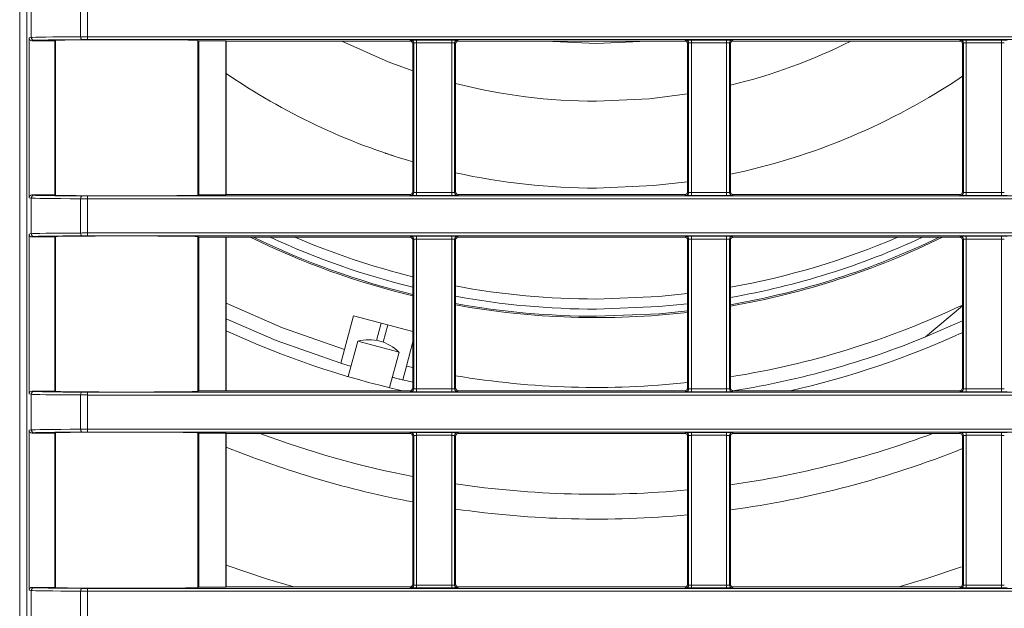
# Model space of a CAD drawing. Header units: millimetres. Extents: x 0 to 1118, y 0 to 864.
# Tile 158 of 256: x 708 to 725, y 86 to 96. Entities that reach past the tile are written whole.
import ezdxf

# ---------------------------------------------------------------- set-up
doc = ezdxf.new("R2010")
doc.units = ezdxf.units.MM

msp = doc.modelspace()

# ---------------------------------------------------------------- linework, layer by layer
at = {"color": 7, "linetype": 'Continuous', "lineweight": 15}
for p, q in [((708.026, 81.943), (708.026, 117.219)), ((708.152, 82.131), (708.152, 117.031)), ((708.191, 95.817), (708.191, 93.009)), ((708.241, 95.767), (708.641, 95.767)), ((708.641, 95.767), (708.652, 95.773)), ((708.641, 95.767), (708.641, 93.059)), ((708.652, 95.773), (708.652, 93.054)), ((711.152, 95.773), (711.169, 95.764)), ((711.152, 95.773), (711.152, 93.054)), ((711.169, 95.764), (711.645, 95.764)), ((711.169, 93.063), (711.169, 95.764)), ((711.652, 95.761), (711.645, 95.764)), ((711.645, 95.764), (711.645, 93.063)), ((711.652, 95.761), (714.877, 95.761)), ((711.652, 95.761), (711.652, 93.066)), ((715.727, 95.761), (719.702, 95.761)), ((720.552, 95.761), (724.527, 95.761)), ((714.927, 93.116), (714.927, 95.711)), ((715.677, 95.711), (715.677, 93.116)), ((719.752, 93.116), (719.752, 95.711)), ((720.502, 95.711), (720.502, 93.116)), ((724.577, 93.116), (724.577, 95.711)), ((708.641, 93.059), (708.241, 93.059)), ((708.652, 93.054), (708.641, 93.059)), ((711.169, 93.063), (711.152, 93.054)), ((711.645, 93.063), (711.169, 93.063)), ((711.645, 93.063), (711.652, 93.066)), ((714.877, 93.066), (711.652, 93.066)), ((719.702, 93.066), (715.727, 93.066)), ((724.527, 93.066), (720.552, 93.066)), ((708.191, 92.372), (708.191, 89.564)), ((708.241, 92.322), (708.641, 92.322)), ((708.641, 92.322), (708.652, 92.328)), ((708.641, 92.322), (708.641, 89.614)), ((708.652, 92.328), (708.652, 89.609)), ((711.152, 92.328), (711.169, 92.319)), ((711.152, 92.328), (711.152, 89.609)), ((711.169, 92.319), (711.645, 92.319)), ((711.169, 89.618), (711.169, 92.319)), ((711.652, 92.316), (711.645, 92.319)), ((711.645, 92.319), (711.645, 89.618)), ((711.652, 92.316), (714.877, 92.316)), ((711.652, 92.316), (711.652, 89.621)), ((715.727, 92.316), (719.702, 92.316)), ((720.552, 92.316), (724.527, 92.316)), ((714.927, 89.671), (714.927, 92.266)), ((715.677, 92.266), (715.677, 89.671)), ((719.752, 89.671), (719.752, 92.266)), ((720.502, 92.266), (720.502, 89.671)), ((724.577, 89.671), (724.577, 92.266)), ((724.577, 91.111), (723.927, 90.565)), ((713.886, 90.939), (713.727, 90.346)), ((714.927, 90.66), (713.886, 90.939)), ((723.927, 90.565), (724.577, 90.849)), ((713.96, 90.492), (713.793, 89.869)), ((713.96, 90.492), (714.685, 90.298)), ((714.814, 90.054), (714.927, 90.477)), ((713.727, 90.346), (713.662, 90.104)), ((714.518, 89.675), (714.685, 90.298)), ((714.749, 89.813), (714.814, 90.054)), ((714.814, 90.054), (714.927, 90.029)), ((714.927, 89.773), (714.749, 89.813)), ((708.641, 89.614), (708.241, 89.614)), ((708.652, 89.609), (708.641, 89.614)), ((711.169, 89.618), (711.152, 89.609)), ((711.645, 89.618), (711.169, 89.618)), ((711.645, 89.618), (711.652, 89.621)), ((714.877, 89.621), (711.652, 89.621)), ((719.702, 89.621), (715.727, 89.621)), ((724.527, 89.621), (720.552, 89.621)), ((708.191, 88.927), (708.191, 86.119)), ((708.241, 88.877), (708.641, 88.877)), ((708.641, 88.877), (708.652, 88.883)), ((708.641, 88.877), (708.641, 86.169)), ((708.652, 88.883), (708.652, 86.164)), ((711.152, 88.883), (711.169, 88.874)), ((711.152, 88.883), (711.152, 86.164)), ((711.169, 88.874), (711.645, 88.874)), ((711.169, 86.173), (711.169, 88.874)), ((711.652, 88.871), (711.645, 88.874)), ((711.645, 88.874), (711.645, 86.173)), ((711.652, 88.871), (714.877, 88.871)), ((711.652, 88.871), (711.652, 86.176)), ((715.727, 88.871), (719.702, 88.871)), ((720.552, 88.871), (724.527, 88.871)), ((714.927, 86.226), (714.927, 88.821)), ((715.677, 88.821), (715.677, 86.226)), ((719.752, 86.226), (719.752, 88.821)), ((720.502, 88.821), (720.502, 86.226)), ((724.577, 86.226), (724.577, 88.821)), ((708.641, 86.169), (708.241, 86.169)), ((708.652, 86.164), (708.641, 86.169)), ((711.169, 86.173), (711.152, 86.164)), ((711.645, 86.173), (711.169, 86.173)), ((711.645, 86.173), (711.652, 86.176)), ((714.877, 86.176), (711.652, 86.176)), ((719.702, 86.176), (715.727, 86.176)), ((724.527, 86.176), (720.552, 86.176))]:
    msp.add_line(p, q, dxfattribs=at)
at = {"color": 9, "linetype": 'Continuous', "lineweight": 0}
for p, q in [((708.228, 95.824), (708.228, 96.448)), ((709.096, 95.835), (709.096, 96.436)), ((709.216, 96.436), (709.216, 95.836)), ((708.191, 95.817), (708.228, 95.824)), ((708.278, 95.774), (708.241, 95.767)), ((709.216, 95.836), (743.948, 95.836)), ((709.216, 95.836), (709.216, 95.786)), ((743.898, 95.786), (709.216, 95.786)), ((714.877, 95.761), (714.893, 95.777)), ((714.993, 95.778), (715.611, 95.778)), ((714.993, 95.778), (714.993, 95.728)), ((715.611, 95.778), (715.611, 95.728)), ((715.711, 95.777), (715.727, 95.761)), ((719.702, 95.761), (719.718, 95.777)), ((719.818, 95.778), (720.436, 95.778)), ((719.818, 95.778), (719.818, 95.728)), ((720.436, 95.778), (720.436, 95.728)), ((720.536, 95.777), (720.552, 95.761)), ((724.527, 95.761), (724.543, 95.777)), ((724.643, 95.778), (725.261, 95.778)), ((724.643, 95.778), (724.643, 95.728)), ((725.261, 95.778), (725.261, 95.728)), ((714.943, 95.727), (714.927, 95.711)), ((714.943, 93.1), (714.943, 95.727)), ((715.611, 95.728), (714.993, 95.728)), ((714.993, 95.728), (714.993, 93.099)), ((715.611, 93.099), (715.611, 95.728)), ((715.661, 95.727), (715.661, 93.1)), ((715.677, 95.711), (715.661, 95.727)), ((719.768, 95.727), (719.752, 95.711)), ((719.768, 93.1), (719.768, 95.727)), ((720.436, 95.728), (719.818, 95.728)), ((719.818, 95.728), (719.818, 93.099)), ((720.436, 93.099), (720.436, 95.728)), ((720.486, 95.727), (720.486, 93.1)), ((720.502, 95.711), (720.486, 95.727)), ((724.593, 95.727), (724.577, 95.711)), ((724.593, 93.1), (724.593, 95.727)), ((725.261, 95.728), (724.643, 95.728)), ((724.643, 95.728), (724.643, 93.099)), ((725.261, 93.099), (725.261, 95.728)), ((708.228, 93.003), (708.191, 93.009)), ((708.228, 92.379), (708.228, 93.003)), ((708.241, 93.059), (708.278, 93.053)), ((709.216, 92.991), (709.216, 93.041)), ((709.216, 93.041), (743.898, 93.041)), ((714.893, 93.05), (714.877, 93.066)), ((714.927, 93.116), (714.943, 93.1)), ((714.993, 93.099), (715.611, 93.099)), ((714.993, 93.099), (714.993, 93.049)), ((715.611, 93.049), (714.993, 93.049)), ((715.611, 93.099), (715.611, 93.049)), ((715.661, 93.1), (715.677, 93.116)), ((715.727, 93.066), (715.711, 93.05)), ((719.718, 93.05), (719.702, 93.066)), ((719.752, 93.116), (719.768, 93.1)), ((719.818, 93.099), (720.436, 93.099)), ((719.818, 93.099), (719.818, 93.049)), ((720.436, 93.049), (719.818, 93.049)), ((720.436, 93.099), (720.436, 93.049)), ((720.486, 93.1), (720.502, 93.116)), ((720.552, 93.066), (720.536, 93.05)), ((724.543, 93.05), (724.527, 93.066)), ((724.577, 93.116), (724.593, 93.1)), ((724.643, 93.099), (725.261, 93.099)), ((724.643, 93.099), (724.643, 93.049)), ((725.261, 93.049), (724.643, 93.049)), ((725.261, 93.099), (725.261, 93.049)), ((709.096, 92.39), (709.096, 92.991)), ((709.216, 92.991), (709.216, 92.391)), ((743.948, 92.991), (709.216, 92.991)), ((708.191, 92.372), (708.228, 92.379)), ((708.278, 92.329), (708.241, 92.322)), ((709.216, 92.391), (743.948, 92.391)), ((709.216, 92.391), (709.216, 92.341)), ((743.898, 92.341), (709.216, 92.341)), ((714.877, 92.316), (714.893, 92.332)), ((714.993, 92.333), (715.611, 92.333)), ((714.993, 92.333), (714.993, 92.283)), ((715.611, 92.333), (715.611, 92.283)), ((715.711, 92.332), (715.727, 92.316)), ((719.702, 92.316), (719.718, 92.332)), ((719.818, 92.333), (720.436, 92.333)), ((719.818, 92.333), (719.818, 92.283)), ((720.436, 92.333), (720.436, 92.283)), ((720.536, 92.332), (720.552, 92.316)), ((724.527, 92.316), (724.543, 92.332)), ((724.643, 92.333), (725.261, 92.333)), ((724.643, 92.333), (724.643, 92.283)), ((725.261, 92.333), (725.261, 92.283)), ((714.943, 92.282), (714.927, 92.266)), ((714.943, 89.655), (714.943, 92.282)), ((715.611, 92.283), (714.993, 92.283)), ((714.993, 92.283), (714.993, 89.654)), ((715.611, 89.654), (715.611, 92.283)), ((715.661, 92.282), (715.661, 89.655)), ((715.677, 92.266), (715.661, 92.282)), ((719.768, 92.282), (719.752, 92.266)), ((719.768, 89.655), (719.768, 92.282)), ((720.436, 92.283), (719.818, 92.283)), ((719.818, 92.283), (719.818, 89.654)), ((720.436, 89.654), (720.436, 92.283)), ((720.486, 92.282), (720.486, 89.655)), ((720.502, 92.266), (720.486, 92.282)), ((724.593, 92.282), (724.577, 92.266)), ((724.593, 89.655), (724.593, 92.282)), ((725.261, 92.283), (724.643, 92.283)), ((724.643, 92.283), (724.643, 89.654)), ((725.261, 89.654), (725.261, 92.283)), ((714.369, 90.81), (714.287, 90.505)), ((714.408, 90.473), (714.49, 90.777)), ((708.228, 89.558), (708.191, 89.564)), ((708.228, 88.934), (708.228, 89.558)), ((708.241, 89.614), (708.278, 89.608)), ((709.096, 88.945), (709.096, 89.546)), ((709.216, 89.546), (709.216, 89.596)), ((709.216, 89.596), (743.898, 89.596)), ((709.216, 89.546), (709.216, 88.946)), ((743.948, 89.546), (709.216, 89.546)), ((714.893, 89.605), (714.877, 89.621)), ((714.927, 89.671), (714.943, 89.655)), ((714.993, 89.654), (715.611, 89.654)), ((714.993, 89.654), (714.993, 89.604)), ((715.611, 89.604), (714.993, 89.604)), ((715.611, 89.654), (715.611, 89.604)), ((715.661, 89.655), (715.677, 89.671)), ((715.727, 89.621), (715.711, 89.605)), ((719.718, 89.605), (719.702, 89.621)), ((719.752, 89.671), (719.768, 89.655)), ((719.818, 89.654), (720.436, 89.654)), ((719.818, 89.654), (719.818, 89.604)), ((720.436, 89.604), (719.818, 89.604)), ((720.436, 89.654), (720.436, 89.604)), ((720.486, 89.655), (720.502, 89.671)), ((720.552, 89.621), (720.536, 89.605)), ((724.543, 89.605), (724.527, 89.621)), ((724.577, 89.671), (724.593, 89.655)), ((724.643, 89.654), (724.643, 89.604)), ((724.643, 89.654), (725.261, 89.654)), ((725.261, 89.604), (724.643, 89.604)), ((725.261, 89.654), (725.261, 89.604)), ((708.191, 88.927), (708.228, 88.934)), ((708.278, 88.884), (708.241, 88.877)), ((709.216, 88.946), (743.948, 88.946)), ((709.216, 88.946), (709.216, 88.896)), ((743.898, 88.896), (709.216, 88.896)), ((714.877, 88.871), (714.893, 88.887)), ((714.993, 88.888), (715.611, 88.888)), ((714.993, 88.888), (714.993, 88.838)), ((715.611, 88.888), (715.611, 88.838)), ((715.711, 88.887), (715.727, 88.871)), ((719.702, 88.871), (719.718, 88.887)), ((719.818, 88.888), (720.436, 88.888)), ((719.818, 88.888), (719.818, 88.838)), ((720.436, 88.888), (720.436, 88.838)), ((720.536, 88.887), (720.552, 88.871)), ((724.527, 88.871), (724.543, 88.887)), ((724.643, 88.888), (725.261, 88.888)), ((724.643, 88.888), (724.643, 88.838)), ((725.261, 88.888), (725.261, 88.838)), ((714.943, 88.837), (714.927, 88.821)), ((714.943, 86.21), (714.943, 88.837)), ((715.611, 88.838), (714.993, 88.838)), ((714.993, 88.838), (714.993, 86.209)), ((715.611, 86.209), (715.611, 88.838)), ((715.661, 88.837), (715.661, 86.21)), ((715.677, 88.821), (715.661, 88.837)), ((719.768, 88.837), (719.752, 88.821)), ((719.768, 86.21), (719.768, 88.837)), ((720.436, 88.838), (719.818, 88.838)), ((719.818, 88.838), (719.818, 86.209)), ((720.436, 86.209), (720.436, 88.838)), ((720.486, 88.837), (720.486, 86.21)), ((720.502, 88.821), (720.486, 88.837)), ((724.593, 88.837), (724.577, 88.821)), ((724.593, 86.21), (724.593, 88.837)), ((725.261, 88.838), (724.643, 88.838)), ((724.643, 88.838), (724.643, 86.209)), ((725.261, 86.209), (725.261, 88.838)), ((708.228, 86.113), (708.191, 86.119)), ((708.228, 85.489), (708.228, 86.113)), ((708.241, 86.169), (708.278, 86.163)), ((709.096, 85.5), (709.096, 86.101)), ((709.216, 86.101), (709.216, 86.151)), ((709.216, 86.151), (743.898, 86.151)), ((709.216, 86.101), (709.216, 85.501)), ((743.948, 86.101), (709.216, 86.101)), ((714.893, 86.16), (714.877, 86.176)), ((714.927, 86.226), (714.943, 86.21)), ((714.993, 86.209), (714.993, 86.159)), ((714.993, 86.209), (715.611, 86.209)), ((715.611, 86.159), (714.993, 86.159)), ((715.611, 86.209), (715.611, 86.159)), ((715.661, 86.21), (715.677, 86.226)), ((715.727, 86.176), (715.711, 86.16)), ((719.718, 86.16), (719.702, 86.176)), ((719.752, 86.226), (719.768, 86.21)), ((719.818, 86.209), (720.436, 86.209)), ((719.818, 86.209), (719.818, 86.159)), ((720.436, 86.159), (719.818, 86.159)), ((720.436, 86.209), (720.436, 86.159)), ((720.486, 86.21), (720.502, 86.226)), ((720.552, 86.176), (720.536, 86.16)), ((724.543, 86.16), (724.527, 86.176)), ((724.577, 86.226), (724.593, 86.21)), ((724.643, 86.209), (724.643, 86.159)), ((724.643, 86.209), (725.261, 86.209)), ((725.261, 86.159), (724.643, 86.159)), ((725.261, 86.209), (725.261, 86.159))]:
    msp.add_line(p, q, dxfattribs=at)
at = {"color": 9, "linetype": 'Continuous', "lineweight": 0, "flags": 128}
for points in [[(709.096, 95.835), (709.097, 95.826), (709.098, 95.816), (709.1, 95.808), (709.103, 95.8), (709.107, 95.794), (709.111, 95.789), (709.115, 95.786), (709.12, 95.785)], [(709.096, 92.991), (709.097, 93.001), (709.098, 93.01), (709.1, 93.019), (709.103, 93.027), (709.107, 93.033), (709.111, 93.038), (709.115, 93.04), (709.12, 93.041)], [(709.096, 92.39), (709.097, 92.381), (709.098, 92.371), (709.1, 92.363), (709.103, 92.355), (709.107, 92.349), (709.111, 92.344), (709.115, 92.341), (709.12, 92.34)], [(709.096, 89.546), (709.097, 89.556), (709.098, 89.565), (709.1, 89.574), (709.103, 89.582), (709.107, 89.588), (709.111, 89.593), (709.115, 89.595), (709.12, 89.596)], [(709.096, 88.945), (709.097, 88.936), (709.098, 88.926), (709.1, 88.918), (709.103, 88.91), (709.107, 88.904), (709.111, 88.899), (709.115, 88.896), (709.12, 88.895)], [(709.096, 86.101), (709.097, 86.111), (709.098, 86.12), (709.1, 86.129), (709.103, 86.137), (709.107, 86.143), (709.111, 86.148), (709.115, 86.15), (709.12, 86.151)]]:
    msp.add_lwpolyline(points, dxfattribs=at)
at = {"color": 7, "linetype": 'Continuous', "lineweight": 15, "flags": 128}
for points in [[(714.927, 95.239), (714.495, 95.397), (713.681, 95.761)], [(718.15, 95.716), (717.257, 95.761), (717.256, 95.761)], [(719.044, 95.761), (719.042, 95.761), (718.15, 95.716)], [(719.752, 94.833), (719.084, 94.747), (718.15, 94.704)], [(719.752, 93.291), (719.152, 93.222), (718.15, 93.179)], [(719.752, 91.326), (719.246, 91.275), (718.15, 91.23)], [(711.652, 91.159), (712.64, 90.727), (713.727, 90.346)], [(719.752, 91.148), (719.246, 91.098), (718.15, 91.054)], [(719.752, 91.022), (719.256, 90.973), (718.15, 90.929)], [(713.662, 90.104), (712.529, 90.502), (711.652, 90.882)], [(712.839, 86.176), (712.375, 86.315), (711.652, 86.559)], [(724.558, 86.527), (723.952, 86.324), (723.461, 86.176)]]:
    msp.add_lwpolyline(points, dxfattribs=at)
at = {"color": 9, "linetype": 'Continuous', "lineweight": 0}
for centre, start, end in [((708.278, 95.824), 179.9925, 269.9311), ((714.893, 95.727), 0.0051, 89.9949), ((715.711, 95.727), 90.0051, 179.9949), ((719.718, 95.727), 0.0051, 89.9949), ((720.536, 95.727), 90.0051, 179.9949), ((724.543, 95.727), 0.0051, 89.9949), ((708.278, 93.003), 90.0689, 180.0075), ((714.893, 93.1), 270.0051, 359.9949), ((715.711, 93.1), 180.0051, 269.9949), ((719.718, 93.1), 270.0051, 359.9949), ((720.536, 93.1), 180.0051, 269.9949), ((724.543, 93.1), 270.0051, 359.9949), ((708.278, 92.379), 179.9925, 269.9311), ((714.893, 92.282), 0.0051, 89.9949), ((715.711, 92.282), 90.0051, 179.9949), ((719.718, 92.282), 0.0051, 89.9949), ((720.536, 92.282), 90.0051, 179.9949), ((724.543, 92.282), 0.0051, 89.9949), ((708.278, 89.558), 90.0689, 180.0075), ((714.893, 89.655), 270.0051, 359.9949), ((715.711, 89.655), 180.0051, 269.9949), ((719.718, 89.655), 270.0051, 359.9949), ((720.536, 89.655), 180.0051, 269.9949), ((724.543, 89.655), 270.0051, 359.9949), ((708.278, 88.934), 179.9925, 269.9311), ((714.893, 88.837), 0.0051, 89.9949), ((715.711, 88.837), 90.0051, 179.9949), ((719.718, 88.837), 0.0051, 89.9949), ((720.536, 88.837), 90.0051, 179.9949), ((724.543, 88.837), 0.0051, 89.9949), ((708.278, 86.113), 90.0689, 180.0075), ((714.893, 86.21), 270.0051, 359.9949), ((715.711, 86.21), 180.0051, 269.9949), ((719.718, 86.21), 270.0051, 359.9949), ((720.536, 86.21), 180.0051, 269.9949), ((724.543, 86.21), 270.0051, 359.9949)]:
    msp.add_arc(centre, 0.05, start, end, dxfattribs=at)
at = {"color": 7, "linetype": 'Continuous', "lineweight": 15}
for centre, radius, start, end in [((718.15, 104.679), 9.975, 283.6384, 296.6177), ((718.15, 104.679), 11.5, 235.5949, 253.7244), ((718.15, 104.679), 11.5, 281.6948, 303.9779), ((718.15, 104.679), 9.975, 255.6458, 270), ((718.15, 104.679), 11.5, 257.5821, 270), ((718.15, 104.679), 13.775, 243.829, 256.469), ((718.15, 104.679), 13.75, 244.0418, 256.4439), ((718.15, 104.679), 13.625, 245.1433, 256.3171), ((718.15, 104.679), 13.448, 246.8224, 256.1337), ((718.15, 104.679), 13.448, 280.0726, 293.1776), ((718.15, 104.679), 13.625, 279.9406, 294.8567), ((718.15, 104.679), 13.75, 279.8493, 295.9582), ((718.15, 104.679), 13.775, 279.8313, 296.171), ((718.15, 104.679), 13.448, 259.4037, 270), ((718.15, 104.679), 13.625, 259.5428, 270), ((718.15, 104.679), 13.75, 259.6389, 270), ((718.15, 104.679), 13.775, 259.6579, 276.6787), ((718.15, 104.679), 15, 279.0214, 295.3705), ((718.15, 104.679), 15.438, 245.1073, 257.2662), ((718.15, 104.679), 15.437, 282.7338, 294.6029), ((714.153, 89.764), 0.753, 45.1372, 104.8628), ((718.15, 104.679), 15.25, 279.1708, 292.2619), ((718.15, 104.679), 15, 260.5107, 276.131), ((718.15, 104.679), 16.875, 249.5142, 258.9894), ((718.15, 104.679), 16.875, 278.012, 290.4858), ((718.15, 104.679), 17.313, 247.9551, 259.271), ((718.15, 104.679), 17.312, 277.8082, 291.7919), ((718.15, 104.679), 16.875, 261.5732, 275.4476), ((718.15, 104.679), 17.312, 261.7876, 275.3096)]:
    msp.add_arc(centre, radius, start, end, dxfattribs=at)
for centre, major_axis, ratio, start_param, end_param in [((708.241, 95.817), (-0.0494, -0.0082), 0.998592, 6.118409, 7.688749), ((709.902, 95.773), (1.25, 0), 0.008727, 0, 3.141593), ((714.877, 95.711), (-0.0354, -0.0354), 0.999924, 2.356233, 3.926953), ((715.727, 95.711), (-0.0354, 0.0354), 0.999924, 5.497825, 7.068545), ((719.702, 95.711), (-0.0354, -0.0354), 0.999924, 2.356233, 3.926953), ((720.552, 95.711), (-0.0354, 0.0354), 0.999924, 5.497825, 7.068545), ((724.527, 95.711), (-0.0354, -0.0354), 0.999924, 2.356233, 3.926953), ((708.241, 93.009), (0.0494, -0.0082), 0.998592, 1.736029, 3.306369), ((709.902, 93.054), (1.25, 0), 0.008727, 3.141593, 6.283185), ((714.877, 93.116), (0.0354, -0.0354), 0.999924, 5.497825, 7.068545), ((715.727, 93.116), (0.0354, 0.0354), 0.999924, 2.356233, 3.926953), ((719.702, 93.116), (0.0354, -0.0354), 0.999924, 5.497825, 7.068545), ((720.552, 93.116), (0.0354, 0.0354), 0.999924, 2.356233, 3.926953), ((724.527, 93.116), (0.0354, -0.0354), 0.999924, 5.497825, 7.068545), ((708.241, 92.372), (-0.0494, -0.0082), 0.998592, 6.118409, 7.688749), ((709.902, 92.328), (1.25, 0), 0.008727, 0, 3.141593), ((714.877, 92.266), (-0.0354, -0.0354), 0.999924, 2.356233, 3.926953), ((715.727, 92.266), (-0.0354, 0.0354), 0.999924, 5.497825, 7.068545), ((719.702, 92.266), (-0.0354, -0.0354), 0.999924, 2.356233, 3.926953), ((720.552, 92.266), (-0.0354, 0.0354), 0.999924, 5.497825, 7.068545), ((724.527, 92.266), (-0.0354, -0.0354), 0.999924, 2.356233, 3.926953), ((708.241, 89.564), (0.0494, -0.0082), 0.998592, 1.736029, 3.306369), ((709.902, 89.609), (1.25, 0), 0.008727, 3.141593, 6.283185), ((714.877, 89.671), (0.0354, -0.0354), 0.999924, 5.497825, 7.068545), ((715.727, 89.671), (0.0354, 0.0354), 0.999924, 2.356233, 3.926953), ((719.702, 89.671), (0.0354, -0.0354), 0.999924, 5.497825, 7.068545), ((720.552, 89.671), (0.0354, 0.0354), 0.999924, 2.356233, 3.926953), ((724.527, 89.671), (0.0354, -0.0354), 0.999924, 5.497825, 7.068545), ((708.241, 88.927), (-0.0494, -0.0082), 0.998592, 6.118409, 7.688749), ((709.902, 88.883), (1.25, 0), 0.008727, 0, 3.141593), ((714.877, 88.821), (-0.0354, -0.0354), 0.999924, 2.356233, 3.926953), ((715.727, 88.821), (-0.0354, 0.0354), 0.999924, 5.497825, 7.068545), ((719.702, 88.821), (-0.0354, -0.0354), 0.999924, 2.356233, 3.926953), ((720.552, 88.821), (-0.0354, 0.0354), 0.999924, 5.497825, 7.068545), ((724.527, 88.821), (-0.0354, -0.0354), 0.999924, 2.356233, 3.926953), ((708.241, 86.119), (0.0494, -0.0082), 0.998592, 1.736029, 3.306369), ((709.902, 86.164), (1.25, 0), 0.008727, 3.141593, 6.283185), ((714.877, 86.226), (0.0354, -0.0354), 0.999924, 5.497825, 7.068545), ((715.727, 86.226), (0.0354, 0.0354), 0.999924, 2.356233, 3.926953), ((719.702, 86.226), (0.0354, -0.0354), 0.999924, 5.497825, 7.068545), ((720.552, 86.226), (0.0354, 0.0354), 0.999924, 2.356233, 3.926953), ((724.527, 86.226), (0.0354, -0.0354), 0.999924, 5.497825, 7.068545)]:
    msp.add_ellipse(centre, major_axis=major_axis, ratio=ratio, start_param=start_param, end_param=end_param, dxfattribs=at)
at = {"color": 9, "linetype": 'Continuous', "lineweight": 0}
for centre, major_axis, ratio, start_param, end_param in [((709.902, 95.823), (1.676, 0), 0.008466, 2.072428, 3.089233), ((709.902, 95.773), (1.626, 0), 0.008727, 2.072428, 3.089233), ((709.216, 95.834), (0.25, 0), 0.006981, 1.570796, 2.072428), ((709.216, 95.784), (0.2, 0), 0.008727, 1.570796, 2.072428), ((714.993, 95.777), (0.1, 0), 0.008727, 1.570796, 3.132866), ((715.611, 95.777), (0.1, 0), 0.008727, 0.008727, 1.570796), ((719.818, 95.777), (0.1, 0), 0.008727, 1.570796, 3.132866), ((720.436, 95.777), (0.1, 0), 0.008727, 0.008727, 1.570796), ((724.643, 95.777), (0.1, 0), 0.008727, 1.570796, 3.132866), ((725.261, 95.777), (0.1, 0), 0.008727, 0.008727, 1.570796), ((714.993, 95.727), (0.05, 0), 0.017454, 1.570796, 3.132866), ((715.611, 95.727), (0.05, 0), 0.017454, 0.008727, 1.570796), ((719.818, 95.727), (0.05, 0), 0.017454, 1.570796, 3.132866), ((720.436, 95.727), (0.05, 0), 0.017454, 0.008727, 1.570796), ((724.643, 95.727), (0.05, 0), 0.017454, 1.570796, 3.132866), ((725.261, 95.727), (0.05, 0), 0.017454, 0.008727, 1.570796), ((709.902, 93.004), (1.676, 0), 0.008466, 3.193953, 4.210758), ((709.902, 93.054), (1.626, 0), 0.008727, 3.193953, 4.210758), ((709.216, 93.043), (0.2, 0), 0.008727, 4.210758, 4.712389), ((714.993, 93.05), (0.1, 0), 0.008727, 3.150319, 4.712389), ((714.993, 93.1), (0.05, 0), 0.017454, 3.150319, 4.712389), ((715.611, 93.1), (0.05, 0), 0.017454, 4.712389, 6.274459), ((715.611, 93.05), (0.1, 0), 0.008727, 4.712389, 6.274459), ((719.818, 93.05), (0.1, 0), 0.008727, 3.150319, 4.712389), ((719.818, 93.1), (0.05, 0), 0.017454, 3.150319, 4.712389), ((720.436, 93.1), (0.05, 0), 0.017454, 4.712389, 6.274459), ((720.436, 93.05), (0.1, 0), 0.008727, 4.712389, 6.274459), ((724.643, 93.05), (0.1, 0), 0.008727, 3.150319, 4.712389), ((724.643, 93.1), (0.05, 0), 0.017454, 3.150319, 4.712389), ((725.261, 93.1), (0.05, 0), 0.017454, 4.712389, 6.274459), ((725.261, 93.05), (0.1, 0), 0.008727, 4.712389, 6.274459), ((709.216, 92.993), (0.25, 0), 0.006981, 4.210758, 4.712389), ((709.902, 92.378), (1.676, 0), 0.008466, 2.072428, 3.089233), ((709.902, 92.328), (1.626, 0), 0.008727, 2.072428, 3.089233), ((709.216, 92.389), (0.25, 0), 0.006981, 1.570796, 2.072428), ((709.216, 92.339), (0.2, 0), 0.008727, 1.570796, 2.072428), ((714.993, 92.332), (0.1, 0), 0.008727, 1.570796, 3.132866), ((715.611, 92.332), (0.1, 0), 0.008727, 0.008727, 1.570796), ((719.818, 92.332), (0.1, 0), 0.008727, 1.570796, 3.132866), ((720.436, 92.332), (0.1, 0), 0.008727, 0.008727, 1.570796), ((724.643, 92.332), (0.1, 0), 0.008727, 1.570796, 3.132866), ((725.261, 92.332), (0.1, 0), 0.008727, 0.008727, 1.570796), ((714.993, 92.282), (0.05, 0), 0.017454, 1.570796, 3.132866), ((715.611, 92.282), (0.05, 0), 0.017454, 0.008727, 1.570796), ((719.818, 92.282), (0.05, 0), 0.017454, 1.570796, 3.132866), ((720.436, 92.282), (0.05, 0), 0.017454, 0.008727, 1.570796), ((724.643, 92.282), (0.05, 0), 0.017454, 1.570796, 3.132866), ((725.261, 92.282), (0.05, 0), 0.017454, 0.008727, 1.570796), ((709.902, 89.559), (1.676, 0), 0.008466, 3.193953, 4.210758), ((709.902, 89.609), (1.626, 0), 0.008727, 3.193953, 4.210758), ((709.216, 89.548), (0.25, 0), 0.006981, 4.210758, 4.712389), ((709.216, 89.598), (0.2, 0), 0.008727, 4.210758, 4.712389), ((714.993, 89.605), (0.1, 0), 0.008727, 3.150319, 4.712389), ((714.993, 89.655), (0.05, 0), 0.017454, 3.150319, 4.712389), ((715.611, 89.655), (0.05, 0), 0.017454, 4.712389, 6.274459), ((715.611, 89.605), (0.1, 0), 0.008727, 4.712389, 6.274459), ((719.818, 89.605), (0.1, 0), 0.008727, 3.150319, 4.712389), ((719.818, 89.655), (0.05, 0), 0.017454, 3.150319, 4.712389), ((720.436, 89.655), (0.05, 0), 0.017454, 4.712389, 6.274459), ((720.436, 89.605), (0.1, 0), 0.008727, 4.712389, 6.274459), ((724.643, 89.605), (0.1, 0), 0.008727, 3.150319, 4.712389), ((724.643, 89.655), (0.05, 0), 0.017454, 3.150319, 4.712389), ((725.261, 89.655), (0.05, 0), 0.017454, 4.712389, 6.274459), ((725.261, 89.605), (0.1, 0), 0.008727, 4.712389, 6.274459), ((709.902, 88.933), (1.676, 0), 0.008466, 2.072428, 3.089233), ((709.902, 88.883), (1.626, 0), 0.008727, 2.072428, 3.089233), ((709.216, 88.944), (0.25, 0), 0.006981, 1.570796, 2.072428), ((709.216, 88.894), (0.2, 0), 0.008727, 1.570796, 2.072428), ((714.993, 88.887), (0.1, 0), 0.008727, 1.570796, 3.132866), ((715.611, 88.887), (0.1, 0), 0.008727, 0.008727, 1.570796), ((719.818, 88.887), (0.1, 0), 0.008727, 1.570796, 3.132866), ((720.436, 88.887), (0.1, 0), 0.008727, 0.008727, 1.570796), ((724.643, 88.887), (0.1, 0), 0.008727, 1.570796, 3.132866), ((725.261, 88.887), (0.1, 0), 0.008727, 0.008727, 1.570796), ((714.993, 88.837), (0.05, 0), 0.017454, 1.570796, 3.132866), ((715.611, 88.837), (0.05, 0), 0.017454, 0.008727, 1.570796), ((719.818, 88.837), (0.05, 0), 0.017454, 1.570796, 3.132866), ((720.436, 88.837), (0.05, 0), 0.017454, 0.008727, 1.570796), ((724.643, 88.837), (0.05, 0), 0.017454, 1.570796, 3.132866), ((725.261, 88.837), (0.05, 0), 0.017454, 0.008727, 1.570796), ((709.902, 86.114), (1.676, 0), 0.008466, 3.193953, 4.210758), ((709.902, 86.164), (1.626, 0), 0.008727, 3.193953, 4.210758), ((709.216, 86.103), (0.25, 0), 0.006981, 4.210758, 4.712389), ((709.216, 86.153), (0.2, 0), 0.008727, 4.210758, 4.712389), ((714.993, 86.16), (0.1, 0), 0.008727, 3.150319, 4.712389), ((714.993, 86.21), (0.05, 0), 0.017454, 3.150319, 4.712389), ((715.611, 86.21), (0.05, 0), 0.017454, 4.712389, 6.274459), ((715.611, 86.16), (0.1, 0), 0.008727, 4.712389, 6.274459), ((719.818, 86.16), (0.1, 0), 0.008727, 3.150319, 4.712389), ((719.818, 86.21), (0.05, 0), 0.017454, 3.150319, 4.712389), ((720.436, 86.21), (0.05, 0), 0.017454, 4.712389, 6.274459), ((720.436, 86.16), (0.1, 0), 0.008727, 4.712389, 6.274459), ((724.643, 86.16), (0.1, 0), 0.008727, 3.150319, 4.712389), ((724.643, 86.21), (0.05, 0), 0.017454, 3.150319, 4.712389), ((725.261, 86.21), (0.05, 0), 0.017454, 4.712389, 6.274459), ((725.261, 86.16), (0.1, 0), 0.008727, 4.712389, 6.274459)]:
    msp.add_ellipse(centre, major_axis=major_axis, ratio=ratio, start_param=start_param, end_param=end_param, dxfattribs=at)
at = {"color": 7, "linetype": 'Continuous', "lineweight": 15}
for points, knots in [([(714.586, 93.745), (714.567, 93.751), (714.536, 93.761), (714.499, 93.774), (714.473, 93.782), (714.452, 93.789), (714.433, 93.796), (714.431, 93.797), (714.429, 93.797)], [0, 0, 0, 0, 0.25044, 0.385594, 0.500713, 0.625257, 0.750679, 1, 1, 1, 1]), ([(713.842, 90.05), (713.803, 90.061), (713.726, 90.084), (713.671, 90.101), (713.664, 90.103), (713.662, 90.104)], [0, 0, 0, 0, 0.375697, 0.752245, 1, 1, 1, 1]), ([(714.749, 89.813), (714.743, 89.814), (714.732, 89.817), (714.662, 89.833), (714.593, 89.849), (714.566, 89.856)], [0, 0, 0, 0, 0.381266, 0.762527, 1, 1, 1, 1])]:
    msp.add_open_spline(points, degree=3, knots=knots, dxfattribs=at)

doc.saveas('drawing.dxf')
